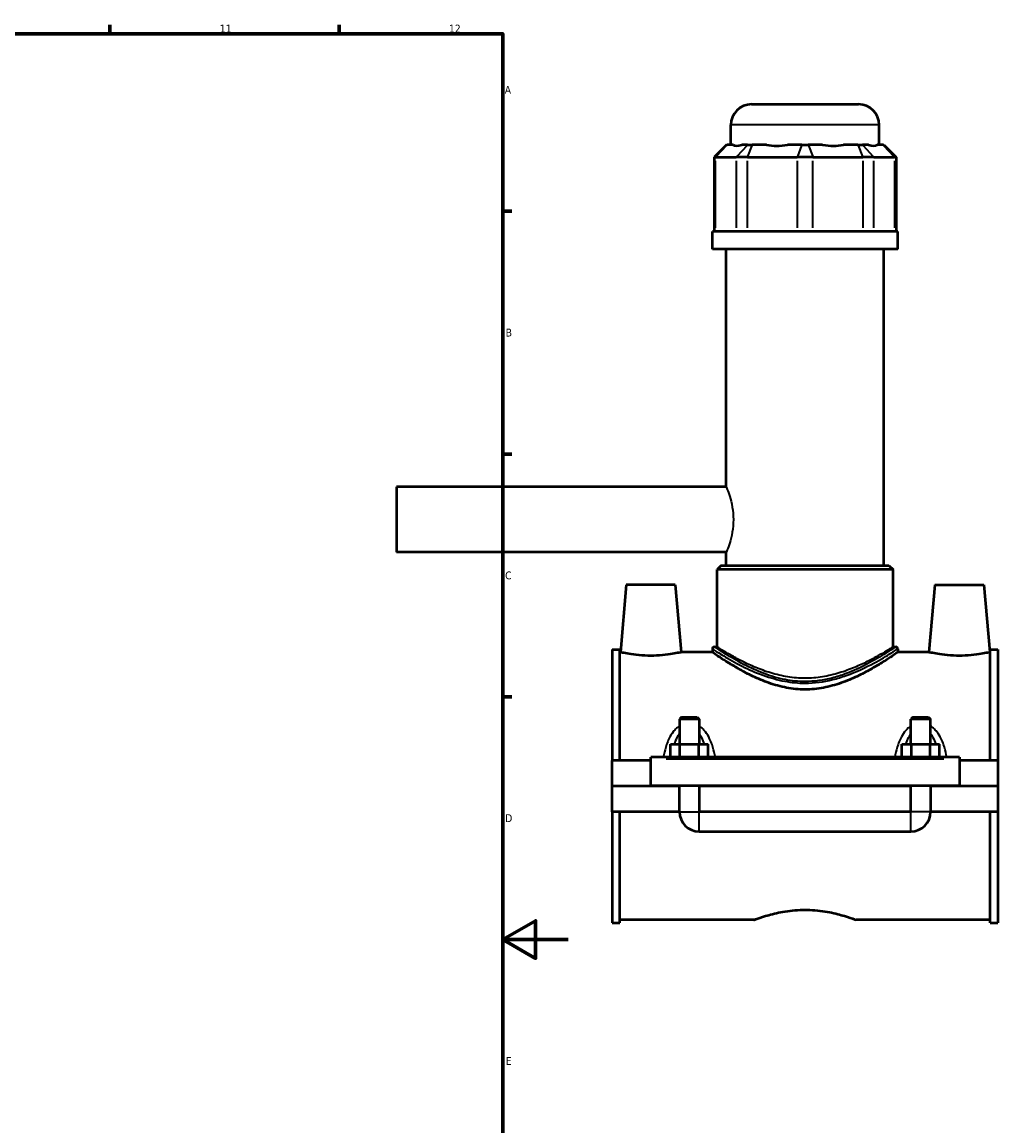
# Model space of a CAD drawing. Header units: millimetres. Extents: x -252 to 972, y -114 to 1130.
# Tile 5 of 7: x 674 to 972, y 240 to 578. Entities that reach past the tile are written whole.
import ezdxf

# ---------------------------------------------------------------- set-up
doc = ezdxf.new("R2010")
doc.units = ezdxf.units.MM
for name, color, linetype, lineweight in [('Border (ANSI)', 7, 'Continuous', 70), ('Visible (ANSI)', 7, 'Continuous', 50), ('Visible Narrow (ANSI)', 7, 'Continuous', 35)]:
    doc.layers.add(name, color=color, linetype=linetype, lineweight=lineweight)
doc.styles.add('Note Text (ANSI)', font='tahoma.ttf')

# ---------------------------------------------------------------- blocks, each defined once
blk = doc.blocks.new('Borders Default Border')
at = {"layer": 'Border (ANSI)'}
for p, q in [((700.83, 574), (700.83, 576.8)), ((770.92, 574), (770.92, 576.8)), ((821, 519.75), (823.8, 519.75)), ((821, 445.5), (823.8, 445.5)), ((821, 371.25), (823.8, 371.25))]:
    blk.add_line(p, q, dxfattribs=at)
at = {"layer": 'Border (ANSI)', "flags": 128}
for points in [[(20, 20), (20, 574), (821, 574), (821, 20), (20, 20)], [(841, 297), (821, 297), (831, 302.77), (831, 291.23), (821, 297)]]:
    blk.add_lwpolyline(points, dxfattribs=at)
at = {"layer": 'Border (ANSI)', "color": 5, "true_color": 0x0000ff, "char_height": 2.4, "attachment_point": 7, "style": 'Note Text (ANSI)'}
for s, insert in [('11', (734.43, 574.4)), ('12', (804.52, 574.4)), ('A', (821.58, 555.68)), ('B', (821.87, 481.43)), ('C', (821.71, 407.13)), ('D', (821.72, 332.93)), ('E', (821.91, 258.68))]:
    blk.add_mtext(s, dxfattribs=dict(at, insert=insert))

msp = doc.modelspace()

# ---------------------------------------------------------------- linework, layer by layer
at = {"layer": 'Visible (ANSI)'}
for p, q in [((897.07, 552.44), (929.83, 552.44)), ((890.77, 540.05), (890.77, 546.14)), ((936.13, 540.05), (936.13, 546.14)), ((889.4, 540.05), (885.62, 536.27)), ((889.4, 540.05), (889.59, 540.05)), ((891.41, 540.05), (889.59, 540.05)), ((895.89, 540.05), (894.07, 540.05)), ((895.89, 540.05), (897.26, 540.05)), ((901.66, 540.05), (897.26, 540.05)), ((912.48, 540.05), (908.08, 540.05)), ((912.48, 540.05), (914.41, 540.05)), ((918.81, 540.05), (914.41, 540.05)), ((929.64, 540.05), (925.24, 540.05)), ((929.64, 540.05), (931, 540.05)), ((932.82, 540.05), (931, 540.05)), ((937.31, 540.05), (935.48, 540.05)), ((937.31, 540.05), (937.5, 540.05)), ((937.5, 540.05), (941.28, 536.27)), ((886.1, 536.27), (885.62, 536.27)), ((885.62, 536.27), (885.62, 513.5)), ((886.1, 536.27), (892.4, 536.27)), ((895.81, 536.27), (892.4, 536.27)), ((895.81, 536.27), (911.04, 536.27)), ((915.86, 536.27), (911.04, 536.27)), ((915.86, 536.27), (931.08, 536.27)), ((934.49, 536.27), (931.08, 536.27)), ((934.49, 536.27), (940.8, 536.27)), ((941.28, 536.27), (940.8, 536.27)), ((941.28, 536.27), (941.28, 513.5)), ((941.8, 513.5), (885.1, 513.5)), ((885.1, 508.19), (885.1, 513.5)), ((941.8, 508.19), (941.8, 513.5)), ((941.8, 508.19), (885.1, 508.19)), ((889.35, 435.44), (889.35, 508.19)), ((937.55, 411.44), (937.55, 508.19)), ((788.45, 435.44), (788.45, 415.44)), ((889.35, 435.44), (788.45, 435.44)), ((889.35, 415.44), (788.45, 415.44)), ((889.35, 411.44), (889.35, 415.44)), ((887.78, 411.44), (886.52, 410.18)), ((940.38, 410.18), (886.52, 410.18)), ((886.52, 386.52), (886.52, 410.18)), ((887.78, 411.44), (939.12, 411.44)), ((939.12, 411.44), (940.38, 410.18)), ((940.38, 386.52), (940.38, 410.18)), ((858.75, 405.44), (856.95, 384.89)), ((873.75, 405.44), (858.75, 405.44)), ((873.75, 405.44), (875.55, 384.89)), ((953.15, 405.44), (951.35, 384.89)), ((953.15, 405.44), (968.15, 405.44)), ((968.15, 405.44), (969.95, 384.89)), ((854.45, 385.71), (854.45, 351.81)), ((854.45, 385.71), (856.81, 385.71)), ((856.81, 351.81), (856.81, 385.71)), ((856.95, 384.89), (856.81, 384.89)), ((885.1, 384.89), (875.55, 384.89)), ((885.1, 385.89), (885.1, 384.89)), ((885.73, 386.52), (886.52, 386.52)), ((940.38, 386.52), (941.17, 386.52)), ((941.8, 385.89), (941.8, 384.89)), ((951.35, 384.89), (941.8, 384.89)), ((970.09, 384.89), (969.95, 384.89)), ((970.09, 351.81), (970.09, 385.71)), ((970.09, 385.71), (972.45, 385.71)), ((972.45, 385.71), (972.45, 351.81)), ((875.65, 364.99), (875.05, 364.39)), ((875.65, 364.99), (880.45, 364.99)), ((880.45, 364.99), (881.05, 364.39)), ((946.45, 364.99), (945.85, 364.39)), ((946.45, 364.99), (951.25, 364.99)), ((951.25, 364.99), (951.85, 364.39)), ((881.05, 364.39), (875.05, 364.39)), ((875.05, 364.39), (875.05, 356.81)), ((881.05, 364.39), (881.05, 356.81)), ((951.85, 364.39), (945.85, 364.39)), ((945.85, 356.81), (945.85, 364.39)), ((951.85, 356.81), (951.85, 364.39)), ((872.27, 352.81), (872.27, 356.81)), ((872.27, 356.81), (875.16, 356.81)), ((875.16, 352.81), (875.16, 356.81)), ((875.16, 356.81), (880.93, 356.81)), ((880.93, 352.81), (880.93, 356.81)), ((880.93, 356.81), (883.82, 356.81)), ((883.82, 352.81), (883.82, 356.81)), ((943.07, 352.81), (943.07, 356.81)), ((943.07, 356.81), (945.96, 356.81)), ((945.96, 352.81), (945.96, 356.81)), ((945.96, 356.81), (951.73, 356.81)), ((951.73, 352.81), (951.73, 356.81)), ((951.73, 356.81), (954.62, 356.81)), ((954.62, 352.81), (954.62, 356.81)), ((866.25, 351.81), (854.45, 351.81)), ((854.45, 343.99), (854.45, 351.81)), ((866.25, 352.31), (866.25, 352.81)), ((960.65, 352.81), (866.25, 352.81)), ((866.25, 343.99), (866.25, 352.31)), ((960.65, 352.81), (960.65, 352.31)), ((960.65, 352.31), (960.65, 343.99)), ((972.45, 351.81), (960.65, 351.81)), ((972.45, 351.81), (972.45, 343.99)), ((854.45, 343.99), (866.25, 343.99)), ((854.45, 336.06), (854.45, 343.89)), ((875.05, 343.89), (854.45, 343.89)), ((960.65, 343.99), (866.25, 343.99)), ((875.05, 343.99), (875.05, 343.89)), ((875.05, 336.06), (875.05, 343.89)), ((881.05, 343.99), (881.05, 343.89)), ((945.85, 343.89), (881.05, 343.89)), ((881.05, 343.89), (881.05, 336.06)), ((945.85, 343.89), (945.85, 343.99)), ((945.85, 336.06), (945.85, 343.89)), ((951.85, 343.89), (951.85, 343.99)), ((972.45, 343.89), (951.85, 343.89)), ((951.85, 343.89), (951.85, 336.06)), ((960.65, 343.99), (972.45, 343.99)), ((972.45, 343.89), (972.45, 336.06)), ((875.05, 336.06), (854.45, 336.06)), ((854.45, 336.06), (854.45, 302.17)), ((856.81, 302.17), (856.81, 336.06)), ((945.85, 336.06), (881.05, 336.06)), ((972.45, 336.06), (951.85, 336.06)), ((970.09, 302.17), (970.09, 336.06)), ((972.45, 336.06), (972.45, 302.17)), ((881.05, 330.06), (945.85, 330.06)), ((854.45, 302.17), (856.81, 302.17)), ((897.77, 302.99), (856.81, 302.99)), ((970.09, 302.99), (929.13, 302.99)), ((970.09, 302.17), (972.45, 302.17))]:
    msp.add_line(p, q, dxfattribs=at)
for centre, radius, start, end in [((897.07, 546.14), 6.3, 90, 180), ((929.83, 546.14), 6.3, 0, 90), ((885.73, 385.89), 0.63, 90, 180), ((941.17, 385.89), 0.63, 0, 90), ((881.05, 336.06), 6, 180, 270), ((945.85, 336.06), 6, 270, 0)]:
    msp.add_arc(centre, radius, start, end, dxfattribs=at)
for major_axis, ratio, start_param, end_param in [((-22.24, -22.24), 0.198912, 0.042463, 0.350237), ((18.86, 18.86), 0.668179, 3.576754, 3.884528), ((-18.86, 18.86), 0.668179, 2.398657, 2.706431), ((-22.24, 22.24), 0.198912, 2.791356, 3.09913)]:
    msp.add_ellipse((913.45, 562.46), major_axis=major_axis, ratio=ratio, start_param=start_param, end_param=end_param, dxfattribs=at)
for points, knots in [([(866.25, 383.79), (865.07, 383.79), (863.81, 383.85), (861.52, 384.06), (860.47, 384.21), (858.83, 384.48), (858.12, 384.63), (857.18, 384.83), (856.95, 384.89), (856.95, 384.89)], [2.82725, 2.82725, 2.82725, 2.82725, 3.181103, 3.181103, 3.534956, 3.534956, 3.887915, 3.887915, 4.240875, 4.240875, 4.240875, 4.240875]), ([(875.55, 384.89), (875.55, 384.89), (875.31, 384.83), (874.37, 384.63), (873.66, 384.48), (872.02, 384.21), (870.98, 384.06), (868.68, 383.85), (867.43, 383.79), (866.25, 383.79)], [7.068125, 7.068125, 7.068125, 7.068125, 7.421084, 7.421084, 7.774044, 7.774044, 8.127897, 8.127897, 8.48175, 8.48175, 8.48175, 8.48175]), ([(913.45, 373.49), (911.57, 373.49), (909.67, 373.67), (905.96, 374.37), (904.14, 374.88), (900.69, 376.08), (899.05, 376.78), (896.02, 378.22), (894.63, 378.95), (892.19, 380.33), (891.03, 381.02), (888.97, 382.3), (888.07, 382.89), (886.6, 383.86), (886.03, 384.24), (885.28, 384.76), (885.1, 384.89), (885.1, 384.89)], [0, 0, 0, 0, 0.562373, 0.562373, 1.124745, 1.124745, 1.687118, 1.687118, 2.249491, 2.249491, 2.804303, 2.804303, 3.359116, 3.359116, 3.913928, 3.913928, 4.468741, 4.468741, 4.468741, 4.468741]), ([(941.8, 384.89), (941.8, 384.89), (941.61, 384.76), (940.86, 384.24), (940.3, 383.86), (938.83, 382.89), (937.92, 382.3), (935.86, 381.02), (934.71, 380.33), (932.26, 378.95), (930.87, 378.22), (927.85, 376.78), (926.21, 376.08), (922.75, 374.88), (920.94, 374.37), (917.22, 373.67), (915.32, 373.49), (913.45, 373.49)], [13.406223, 13.406223, 13.406223, 13.406223, 13.961035, 13.961035, 14.515848, 14.515848, 15.07066, 15.07066, 15.625473, 15.625473, 16.187845, 16.187845, 16.750218, 16.750218, 17.312591, 17.312591, 17.874964, 17.874964, 17.874964, 17.874964]), ([(960.65, 383.79), (959.47, 383.79), (958.21, 383.85), (955.92, 384.06), (954.87, 384.21), (953.23, 384.48), (952.52, 384.63), (951.58, 384.83), (951.35, 384.89), (951.35, 384.89)], [0, 0, 0, 0, 0.353853, 0.353853, 0.707706, 0.707706, 1.060665, 1.060665, 1.413625, 1.413625, 1.413625, 1.413625]), ([(969.95, 384.89), (969.95, 384.89), (969.71, 384.83), (968.77, 384.63), (968.06, 384.48), (966.42, 384.21), (965.38, 384.06), (963.08, 383.85), (961.83, 383.79), (960.65, 383.79)], [4.240875, 4.240875, 4.240875, 4.240875, 4.593835, 4.593835, 4.946794, 4.946794, 5.300647, 5.300647, 5.6545, 5.6545, 5.6545, 5.6545]), ([(897.77, 302.99), (897.77, 302.99), (897.86, 303.02), (898.27, 303.18), (898.57, 303.29), (899.78, 303.72), (900.98, 304.13), (903.74, 304.9), (905.49, 305.33), (908.38, 305.78), (909.39, 305.9), (911.43, 306.07), (912.45, 306.11), (913.45, 306.11)], [7.1678, 7.1678, 7.1678, 7.1678, 7.466333, 7.466333, 7.764867, 7.764867, 8.361933, 8.361933, 8.9595, 8.9595, 9.258283, 9.258283, 9.557067, 9.557067, 9.557067, 9.557067]), ([(913.45, 306.11), (914.44, 306.11), (915.47, 306.07), (917.5, 305.9), (918.51, 305.78), (921.4, 305.33), (923.15, 304.9), (925.92, 304.13), (927.12, 303.72), (928.32, 303.29), (928.63, 303.18), (929.03, 303.02), (929.13, 302.99), (929.13, 302.99)], [0, 0, 0, 0, 0.298783, 0.298783, 0.597567, 0.597567, 1.195134, 1.195134, 1.7922, 1.7922, 2.090734, 2.090734, 2.389267, 2.389267, 2.389267, 2.389267])]:
    msp.add_open_spline(points, degree=3, knots=knots, dxfattribs=at)
at = {"layer": 'Visible Narrow (ANSI)'}
for p, q in [((935.85, 546.14), (891.05, 546.14)), ((889.41, 539.86), (886.27, 536.46)), ((895.72, 539.86), (892.58, 536.46)), ((897.19, 539.86), (895.88, 536.46)), ((912.41, 539.86), (911.11, 536.46)), ((914.48, 539.86), (915.79, 536.46)), ((929.71, 539.86), (931.01, 536.46)), ((931.18, 539.86), (934.32, 536.46)), ((937.48, 539.86), (940.62, 536.46)), ((886.1, 514.64), (886.1, 535.13)), ((892.4, 535.13), (892.4, 514.64)), ((895.81, 514.64), (895.81, 535.13)), ((911.04, 535.13), (911.04, 514.64)), ((915.86, 514.64), (915.86, 535.13)), ((931.08, 535.13), (931.08, 514.64)), ((934.49, 514.64), (934.49, 535.13)), ((940.8, 535.13), (940.8, 514.64)), ((870.97, 352.31), (955.93, 352.31)), ((875.08, 336.06), (881.01, 336.06)), ((881.05, 330.1), (881.05, 336.02)), ((945.85, 330.1), (945.85, 336.02)), ((951.81, 336.06), (945.88, 336.06))]:
    msp.add_line(p, q, dxfattribs=at)
msp.add_ellipse((913.45, 375.43), major_axis=(0, 0.63), ratio=0.00017, start_param=4.754844, end_param=5.519032, dxfattribs=at)
for points, knots in [([(889.35, 435.44), (889.35, 435.44), (889.46, 435.18), (889.86, 434.15), (890.14, 433.39), (890.68, 431.63), (890.98, 430.51), (891.4, 428.06), (891.52, 426.71), (891.52, 425.44)], [4.581074, 4.581074, 4.581074, 4.581074, 4.962604, 4.962604, 5.344133, 5.344133, 5.726116, 5.726116, 6.108099, 6.108099, 6.108099, 6.108099]), ([(891.52, 425.44), (891.52, 424.16), (891.4, 422.82), (890.98, 420.36), (890.68, 419.25), (890.14, 417.49), (889.86, 416.72), (889.46, 415.69), (889.35, 415.44), (889.35, 415.44)], [0, 0, 0, 0, 0.381983, 0.381983, 0.763966, 0.763966, 1.145495, 1.145495, 1.527025, 1.527025, 1.527025, 1.527025]), ([(885.1, 385.89), (885.1, 385.89), (885.22, 385.82), (885.97, 385.34), (887.05, 384.64), (890.07, 382.84), (891.99, 381.73), (896.16, 379.65), (898.31, 378.67), (902.72, 377.08), (904.93, 376.44), (909.26, 375.64), (911.36, 375.43), (913.45, 375.43)], [-13.346322, -13.346322, -13.346322, -13.346322, -12.914163, -12.914163, -11.957015, -11.957015, -11.010602, -11.010602, -10.204892, -10.204892, -9.50453, -9.50453, -8.897244, -8.897244, -8.897244, -8.897244]), ([(913.45, 375.91), (911.4, 375.91), (909.35, 376.12), (905.12, 376.93), (902.96, 377.58), (898.65, 379.19), (896.54, 380.18), (892.47, 382.3), (890.59, 383.42), (887.63, 385.26), (886.58, 385.96), (885.84, 386.45), (885.73, 386.52), (885.73, 386.52)], [8.897244, 8.897244, 8.897244, 8.897244, 9.50453, 9.50453, 10.204892, 10.204892, 11.010602, 11.010602, 11.957015, 11.957015, 12.914163, 12.914163, 13.346322, 13.346322, 13.346322, 13.346322]), ([(913.45, 376.93), (911.69, 376.93), (909.9, 377.07), (906.37, 377.63), (904.64, 378.05), (901.35, 379.04), (899.79, 379.62), (896.9, 380.82), (895.58, 381.44), (893.24, 382.61), (892.14, 383.2), (890.18, 384.3), (889.32, 384.8), (887.93, 385.64), (887.39, 385.97), (886.69, 386.42), (886.52, 386.52), (886.52, 386.52)], [0, 0, 0, 0, 0.527823, 0.527823, 1.055646, 1.055646, 1.58347, 1.58347, 2.111293, 2.111293, 2.63469, 2.63469, 3.158087, 3.158087, 3.681485, 3.681485, 4.204882, 4.204882, 4.204882, 4.204882]), ([(941.17, 386.52), (941.17, 386.52), (941.14, 386.51), (940.87, 386.33), (940.19, 385.86), (937.86, 384.38), (936.12, 383.28), (931.67, 380.82), (928.9, 379.42), (924.47, 377.78), (923.1, 377.35), (919.07, 376.31), (916.27, 375.91), (913.45, 375.91)], [22.243568, 22.243568, 22.243568, 22.243568, 22.447024, 22.447024, 23.317, 23.317, 24.315063, 24.315063, 25.405239, 25.405239, 25.858465, 25.858465, 26.691732, 26.691732, 26.691732, 26.691732]), ([(940.38, 386.52), (940.38, 386.52), (940.21, 386.42), (939.5, 385.97), (938.97, 385.64), (937.57, 384.8), (936.72, 384.3), (934.76, 383.2), (933.66, 382.61), (931.32, 381.44), (930, 380.82), (927.11, 379.62), (925.54, 379.04), (922.25, 378.05), (920.52, 377.63), (917, 377.07), (915.21, 376.93), (913.45, 376.93)], [12.614645, 12.614645, 12.614645, 12.614645, 13.138042, 13.138042, 13.661439, 13.661439, 14.184837, 14.184837, 14.708234, 14.708234, 15.236057, 15.236057, 15.76388, 15.76388, 16.291704, 16.291704, 16.819527, 16.819527, 16.819527, 16.819527]), ([(913.45, 375.43), (916.33, 375.43), (919.2, 375.83), (923.32, 376.85), (924.72, 377.28), (929.25, 378.9), (932.09, 380.27), (936.63, 382.7), (938.42, 383.78), (940.79, 385.24), (941.5, 385.7), (941.77, 385.88), (941.8, 385.89), (941.8, 385.89)], [-26.691732, -26.691732, -26.691732, -26.691732, -25.858465, -25.858465, -25.405239, -25.405239, -24.315063, -24.315063, -23.317, -23.317, -22.447024, -22.447024, -22.243568, -22.243568, -22.243568, -22.243568]), ([(875.05, 362.31), (874.72, 362.11), (874.42, 361.87), (873.76, 361.28), (873.42, 360.92), (872.61, 359.88), (872.19, 359.17), (871.54, 357.84), (871.3, 357.24), (870.73, 355.6), (870.46, 354.54), (870.19, 353.25), (870.15, 353.03), (870.11, 352.81)], [-1.438779, -1.438779, -1.438779, -1.438779, -1.322524, -1.322524, -1.171719, -1.171719, -0.925588, -0.925588, -0.733218, -0.733218, -0.419338, -0.419338, -0.356042, -0.356042, -0.356042, -0.356042]), ([(885.99, 352.81), (885.95, 353.03), (885.9, 353.25), (885.64, 354.54), (885.37, 355.6), (884.8, 357.24), (884.55, 357.84), (883.91, 359.17), (883.48, 359.88), (882.67, 360.92), (882.33, 361.28), (881.68, 361.87), (881.37, 362.11), (881.05, 362.31)], [-3.159152, -3.159152, -3.159152, -3.159152, -3.095857, -3.095857, -2.781976, -2.781976, -2.589606, -2.589606, -2.343476, -2.343476, -2.192671, -2.192671, -2.076415, -2.076415, -2.076415, -2.076415]), ([(945.85, 362.31), (945.52, 362.11), (945.22, 361.87), (944.56, 361.28), (944.22, 360.92), (943.41, 359.88), (942.99, 359.17), (942.34, 357.84), (942.1, 357.24), (941.53, 355.6), (941.26, 354.54), (940.99, 353.25), (940.95, 353.03), (940.91, 352.81)], [-1.438843, -1.438843, -1.438843, -1.438843, -1.322584, -1.322584, -1.171777, -1.171777, -0.925645, -0.925645, -0.733273, -0.733273, -0.419389, -0.419389, -0.356106, -0.356106, -0.356106, -0.356106]), ([(956.79, 352.81), (956.75, 353.03), (956.7, 353.25), (956.44, 354.54), (956.17, 355.6), (955.6, 357.24), (955.35, 357.84), (954.71, 359.17), (954.28, 359.88), (953.47, 360.92), (953.13, 361.28), (952.48, 361.87), (952.17, 362.11), (951.85, 362.31)], [-3.159216, -3.159216, -3.159216, -3.159216, -3.095933, -3.095933, -2.78205, -2.78205, -2.589678, -2.589678, -2.343545, -2.343545, -2.192739, -2.192739, -2.076479, -2.076479, -2.076479, -2.076479]), ([(873.49, 356.81), (873.55, 356.98), (873.61, 357.15), (873.92, 358), (874.22, 358.65), (874.72, 359.49), (874.88, 359.73), (875.05, 359.95)], [0.8668351, 0.8668351, 0.8668351, 0.8668351, 0.9255881, 0.9255881, 1.1717187, 1.1717187, 1.2744663, 1.2744663, 1.2744663, 1.2744663]), ([(881.05, 359.95), (881.22, 359.73), (881.37, 359.49), (881.88, 358.65), (882.17, 358), (882.49, 357.15), (882.55, 356.98), (882.6, 356.81)], [2.2407282, 2.2407282, 2.2407282, 2.2407282, 2.3434758, 2.3434758, 2.5896064, 2.5896064, 2.6483594, 2.6483594, 2.6483594, 2.6483594]), ([(944.29, 356.81), (944.35, 356.98), (944.41, 357.15), (944.72, 358), (945.02, 358.65), (945.52, 359.49), (945.68, 359.73), (945.85, 359.95)], [0.8668991, 0.8668991, 0.8668991, 0.8668991, 0.9256447, 0.9256447, 1.1717774, 1.1717774, 1.2745303, 1.2745303, 1.2745303, 1.2745303]), ([(951.85, 359.95), (952.02, 359.73), (952.17, 359.49), (952.68, 358.65), (952.97, 358), (953.29, 357.15), (953.35, 356.98), (953.4, 356.81)], [2.2407922, 2.2407922, 2.2407922, 2.2407922, 2.3435451, 2.3435451, 2.5896777, 2.5896777, 2.6484234, 2.6484234, 2.6484234, 2.6484234])]:
    msp.add_open_spline(points, degree=3, knots=knots, dxfattribs=at)

# ---------------------------------------------------------------- block references
msp.add_blockref('Borders Default Border', (0, 0))

doc.saveas('drawing.dxf')
